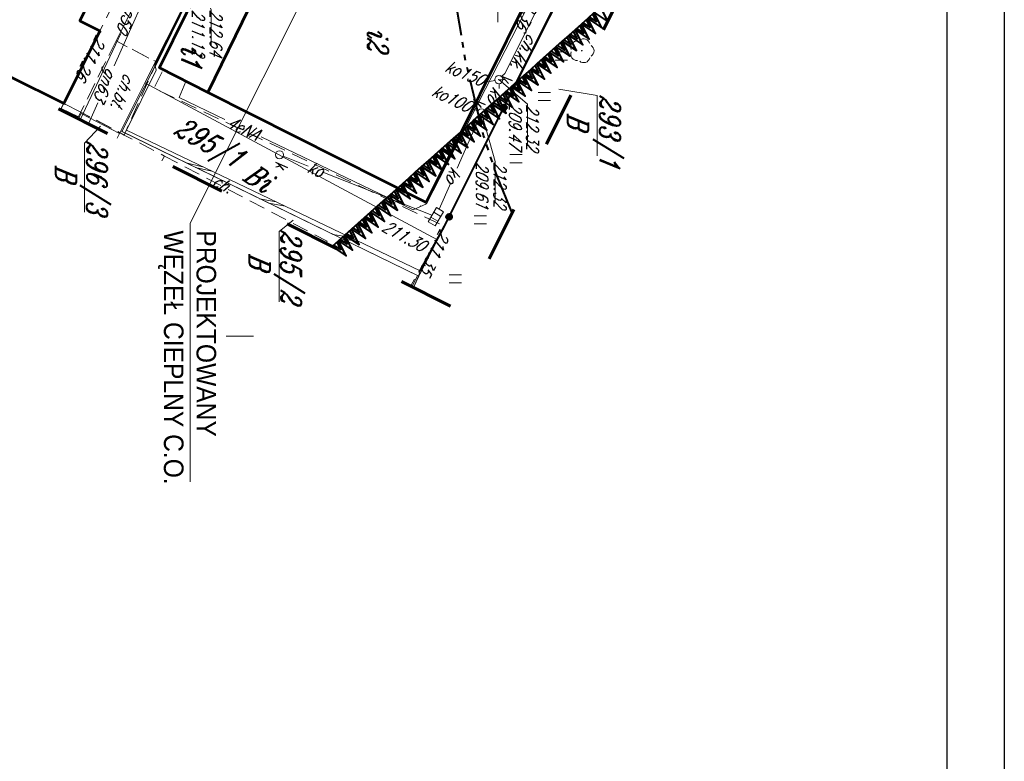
# Model space of a CAD drawing. Header units: millimetres. Extents: x -9598 to -9388, y -264557 to -264347.
# Tile 29 of 44: x -9448 to -9388, y -264483 to -264438. Entities that reach past the tile are written whole.
import ezdxf
from ezdxf.enums import TextEntityAlignment as Align

# ---------------------------------------------------------------- set-up
doc = ezdxf.new("R2010")
doc.units = ezdxf.units.MM
for name, pattern in [('Rakowicka 531_1 wstępna wersja$0$DGN Style 5', [7.845798, 3.362485, -4.483313]), ('Rakowicka 531_1 wstępna wersja$0$KTCR02-500', [1.5, 1, -0.5]), ('Rakowicka 531_1 wstępna wersja$0$PTTU04-500', [1.5, 1, -0.5])]:
    doc.linetypes.add(name, pattern=pattern)
doc.layers.get('0').update_dxf_attribs({"color": 20, "lineweight": 35})
for name, color, linetype, lineweight in [('-- CO_opis', 11, 'Continuous', 0), ('Rakowicka 531_1 wstępna wersja$0$EGBB01', 250, 'Continuous', 0), ('Rakowicka 531_1 wstępna wersja$0$EGBD03', 250, 'Continuous', 0), ('Rakowicka 531_1 wstępna wersja$0$EGBU01', 250, 'Continuous', 0), ('Rakowicka 531_1 wstępna wersja$0$GESSCH', 250, 'Continuous', 13), ('Rakowicka 531_1 wstępna wersja$0$GSSIMO', 250, 'Continuous', 13), ('Rakowicka 531_1 wstępna wersja$0$KTCR02', 250, 'Continuous', 0), ('Rakowicka 531_1 wstępna wersja$0$KTOK05_01', 250, 'Continuous', 0), ('Rakowicka 531_1 wstępna wersja$0$OBOP02_01', 250, 'Continuous', 0), ('Rakowicka 531_1 wstępna wersja$0$OBOP03', 250, 'Continuous', 0), ('Rakowicka 531_1 wstępna wersja$0$PRGG04', 250, 'Continuous', 0), ('Rakowicka 531_1 wstępna wersja$0$PTTU04', 250, 'Continuous', 0), ('Rakowicka 531_1 wstępna wersja$0$SUPE_01', 250, 'Continuous', 0), ('Rakowicka 531_1 wstępna wersja$0$SUPG_01', 250, 'Continuous', 0), ('Rakowicka 531_1 wstępna wersja$0$SUPK_01', 250, 'Continuous', 0), ('Rakowicka 531_1 wstępna wersja$0$SUUS05', 250, 'Continuous', 0), ('Rakowicka 531_1 wstępna wersja$0$SUUS15_05_K', 250, 'Continuous', 0), ('Rakowicka 531_1 wstępna wersja$0$Warstwa 3', 250, 'Continuous', 0), ('Rakowicka 531_1 wstępna wersja$0$Warstwa 5', 250, 'Continuous', 0)]:
    doc.layers.add(name, color=color, linetype=linetype, lineweight=lineweight)
doc.layers.add('-- RAMKA', color=11, linetype='Continuous')
doc.layers.add('Rakowicka 531_1 wstępna wersja$0$GEPPGD', color=7, linetype='Continuous', lineweight=13, true_color=0x008000)
doc.layers.add('Rakowicka 531_1 wstępna wersja$0$GUPKSH', color=7, linetype='Continuous', lineweight=0, true_color=0x803300)
doc.styles.add('INSTADT', font='arial.ttf', dxfattribs={"width": 0.9})
doc.styles.add('Rakowicka 531_1 wstępna wersja$0$Style-ITALIC_1250 I 0.20944', font='ITALIC_1250.shx', dxfattribs={"oblique": 12})

# ---------------------------------------------------------------- blocks, each defined once
blk = doc.blocks.new('Rakowicka 531_1 wstępna wersja$0$GUPKSH1')
at = {"layer": 'Rakowicka 531_1 wstępna wersja$0$GUPKSH', "linetype": 'Continuous', "lineweight": 13}
blk.add_hatch(color=36, dxfattribs=at).paths.add_polyline_path([(0, -0.45), (-0.11647, -0.43467), (-0.225, -0.38971), (-0.3182, -0.3182), (-0.38971, -0.225), (-0.43467, -0.11647), (-0.45, 0), (-0.43467, 0.11647), (-0.38971, 0.225), (-0.3182, 0.3182), (-0.225, 0.38971), (-0.11647, 0.43467), (0, 0.45), (0.11647, 0.43467), (0.225, 0.38971), (0.3182, 0.3182), (0.38971, 0.225), (0.43467, 0.11647), (0.45, 0), (0.43467, -0.11647), (0.38971, -0.225), (0.3182, -0.3182), (0.225, -0.38971), (0.11647, -0.43467)])
blk = doc.blocks.new('Rakowicka 531_1 wstępna wersja$0$OBOP02_01')
at = {"layer": 'Rakowicka 531_1 wstępna wersja$0$OBOP02_01', "linetype": 'Continuous', "lineweight": 13}
h = blk.add_hatch(color=96, dxfattribs=at)
edge = h.paths.add_edge_path()
edge.add_arc((0, 0), 0.05, 0, 360)
at = {"layer": 'Rakowicka 531_1 wstępna wersja$0$OBOP02_01', "color": 96, "linetype": 'Continuous', "lineweight": 13}
for centre, start, end in [((0, 0.375), 30.14713, 149.85287), ((-0.357, 0.116), 102.14713, 221.85287), ((0.357, 0.116), 318.14713, 77.85287), ((-0.22, -0.303), 174.14717, 293.85287), ((0.22, -0.303), 246.14713, 5.85287)]:
    blk.add_arc(centre, 0.375, start, end, dxfattribs=at)
blk = doc.blocks.new('Rakowicka 531_1 wstępna wersja$0$GSSIMO1')
at = {"color": 0, "flags": 128}
for points in [[(-8.125, -2.5), (1.875, 2.5)], [(-1.875, -2.5), (8.125, 2.5)]]:
    blk.add_lwpolyline(points, dxfattribs=at)
blk = doc.blocks.new('Rakowicka 531_1 wstępna wersja$0$RTPW02')
at = {"layer": 'Rakowicka 531_1 wstępna wersja$0$Warstwa 5', "linetype": 'Continuous', "lineweight": 13}
h = blk.add_hatch(color=250, dxfattribs=at)
edge = h.paths.add_edge_path()
edge.add_arc((0, 0), 0.045, 0, 360)
blk = doc.blocks.new('Rakowicka 531_1 wstępna wersja$0$PTTU04_01')
at = {"layer": 'Rakowicka 531_1 wstępna wersja$0$PTTU04', "color": 250, "linetype": 'Continuous', "lineweight": 13}
for p, q in [((-0.25, -0.375), (-0.25, 0.375)), ((0.25, -0.375), (0.25, 0.375))]:
    blk.add_line(p, q, dxfattribs=at)
blk = doc.blocks.new('Rakowicka 531_1 wstępna wersja$0$SUUS15_05_K')
at = {"layer": 'Rakowicka 531_1 wstępna wersja$0$SUUS15_05_K', "color": 36, "linetype": 'Continuous', "lineweight": 13}
blk.add_circle((0, 0), 0.25, dxfattribs=at)
blk = doc.blocks.new('Rakowicka 531_1 wstępna wersja$0$SUUS05')
at = {"layer": 'Rakowicka 531_1 wstępna wersja$0$SUUS05', "color": 250, "linetype": 'Continuous', "lineweight": 13}
for p, q in [((-0.175, -0.25), (-0.175, 0.25)), ((0.175, 0.25), (0.175, -0.25))]:
    blk.add_line(p, q, dxfattribs=at)
at = {"layer": 'Rakowicka 531_1 wstępna wersja$0$SUUS05', "color": 250, "linetype": 'Continuous', "lineweight": 13, "flags": 128}
blk.add_lwpolyline([(-0.5, -0.25), (0.5, -0.25), (0.5, 0.25), (-0.5, 0.25), (-0.5, -0.25)], close=True, dxfattribs=at)
blk = doc.blocks.new('Rakowicka 531_1 wstępna wersja')
at = {"layer": 'Rakowicka 531_1 wstępna wersja$0$KTOK05_01', "linetype": 'Continuous', "lineweight": 40}
h = blk.add_hatch(color=250, dxfattribs=at)
edge = h.paths.add_edge_path()
edge.add_arc((7425335.978, 5549117.859), 0.17, 0, 360)
h = blk.add_hatch(color=250, dxfattribs=at)
edge = h.paths.add_edge_path()
edge.add_arc((7425342.684, 5549114.499), 0.17, 0, 360)
at = {"layer": 'Rakowicka 531_1 wstępna wersja$0$EGBB01', "color": 250, "linetype": 'Continuous', "lineweight": 53, "flags": 128}
for points in [[(7425321.77, 5549106.21), (7425324.28, 5549111.05), (7425322.67, 5549111.9), (7425325.03, 5549116.66), (7425326.59, 5549115.76), (7425328.55, 5549119.68), (7425341.8, 5549113.09), (7425335.07, 5549099.71), (7425329.86, 5549102.25), (7425321.77, 5549106.21)], [(7425328.4, 5549099.27), (7425329.86, 5549102.25), (7425335.07, 5549099.71), (7425333.55, 5549096.75), (7425328.4, 5549099.27)], [(7425318.58, 5549087), (7425323.54, 5549096.95), (7425327.73, 5549094.86), (7425327.12, 5549093.62), (7425330.67, 5549091.86), (7425331.28, 5549093.09), (7425335.74, 5549090.87), (7425330.83, 5549080.98), (7425326.71, 5549082.96), (7425326.44, 5549082.62), (7425325.85, 5549082.91), (7425322.89, 5549084.42), (7425322.21, 5549084.77), (7425322.38, 5549085.11), (7425318.58, 5549087)]]:
    blk.add_lwpolyline(points, close=True, dxfattribs=at)
at = {"layer": 'Rakowicka 531_1 wstępna wersja$0$EGBD03', "color": 96, "linetype": 'Continuous', "lineweight": 13, "flags": 128}
for points in [[(7425347.013, 5549112.327), (7425346.33, 5549112.65), (7425346.21, 5549112.71), (7425344.1, 5549113.78), (7425322.67, 5549124.6), (7425324.18, 5549127.474)], [(7425338.953, 5549123.576), (7425335.255, 5549123.576), (7425334.864, 5549121.238)], [(7425337.866, 5549094.142), (7425337.57, 5549094.29), (7425337.41, 5549094.37), (7425346.33, 5549112.65), (7425347.013, 5549112.327)], [(7425330.541, 5549078.787), (7425329.63, 5549076.9), (7425328.84, 5549075.25), (7425311.48, 5549083.92), (7425305.85, 5549086.73), (7425303.71, 5549087.75), (7425313.32, 5549106.49), (7425334.47, 5549095.85), (7425337.41, 5549094.37), (7425337.57, 5549094.29), (7425336.35, 5549091.95), (7425336.681, 5549091.785)], [(7425347.904, 5549104.083), (7425343.591, 5549104.083), (7425342.886, 5549104.931)], [(7425336.681, 5549091.785), (7425336.35, 5549091.95), (7425337.57, 5549094.29), (7425337.866, 5549094.142)], [(7425342.396, 5549092.139), (7425338.176, 5549092.139), (7425337.125, 5549093.123)]]:
    blk.add_lwpolyline(points, dxfattribs=at)
for points in [[(7425322.67, 5549124.6), (7425344.1, 5549113.78), (7425334.47, 5549095.85), (7425313.32, 5549106.49), (7425322.67, 5549124.6)], [(7425334.47, 5549095.85), (7425344.1, 5549113.78), (7425346.21, 5549112.71), (7425346.33, 5549112.65), (7425337.41, 5549094.37), (7425334.47, 5549095.85)]]:
    blk.add_lwpolyline(points, close=True, dxfattribs=at)
at = {"layer": 'Rakowicka 531_1 wstępna wersja$0$GEPPGD', "color": 250, "linetype": 'Rakowicka 531_1 wstępna wersja$0$DGN Style 5', "lineweight": 70, "flags": 128}
blk.add_lwpolyline([(7425284.958, 5549147.04), (7425252.6, 5549083.92), (7425409.418, 5549006.623), (7425423.137, 5549033.307), (7425330.222, 5549078.944), (7425348.524, 5549115.33), (7425284.958, 5549147.04)], close=True, dxfattribs=at)
at = {"layer": 'Rakowicka 531_1 wstępna wersja$0$GESSCH', "color": 250, "linetype": 'Continuous', "lineweight": 13, "flags": 128}
for points in [[(7425336.123, 5549090.675), (7425335.74, 5549090.87), (7425336.26, 5549091.92), (7425336.652, 5549091.727)], [(7425336.555, 5549091.775), (7425336.036, 5549090.719)]]:
    blk.add_lwpolyline(points, dxfattribs=at)
at = {"layer": 'Rakowicka 531_1 wstępna wersja$0$GSSIMO', "color": 250, "linetype": 'Continuous', "lineweight": 13, "flags": 128}
blk.add_lwpolyline([(7425347.013, 5549112.326), (7425346.32, 5549112.63), (7425345.99, 5549112.73), (7425337.38, 5549094.72), (7425333.69, 5549096.54), (7425333.42, 5549096.48), (7425337.45, 5549094.44), (7425346.29, 5549112.56), (7425346.967, 5549112.236)], dxfattribs=at)
at = {"layer": 'Rakowicka 531_1 wstępna wersja$0$KTCR02', "color": 250, "linetype": 'Rakowicka 531_1 wstępna wersja$0$KTCR02-500', "lineweight": 13, "flags": 128}
for points in [[(7425321.685, 5549122.799), (7425322.69, 5549124.64), (7425329.45, 5549121.13), (7425343.26, 5549114.21), (7425334.796, 5549096.401), (7425333.663, 5549096.973), (7425335.07, 5549099.71), (7425341.8, 5549113.09), (7425328.55, 5549119.68), (7425328.47, 5549119.52), (7425328.449, 5549119.53)], [(7425344.309, 5549106.951), (7425344.172, 5549107.019), (7425338.961, 5549097.05), (7425339.253, 5549096.898)], [(7425336.652, 5549091.727), (7425336.26, 5549091.92), (7425337.67, 5549094.58), (7425338.96, 5549097.05), (7425339.253, 5549096.898)]]:
    blk.add_lwpolyline(points, dxfattribs=at)
for points in [[(7425331.89, 5549094.08), (7425328.38, 5549095.88), (7425328.16, 5549095.55), (7425323.96, 5549097.56), (7425323.54, 5549096.95), (7425327.73, 5549094.86), (7425331.28, 5549093.09), (7425335.74, 5549090.87), (7425336.26, 5549091.92), (7425331.89, 5549094.08)], [(7425331.89, 5549094.08), (7425336.26, 5549091.92), (7425337.67, 5549094.58), (7425333.42, 5549096.48), (7425333.206, 5549096.585), (7425332.51, 5549095.26), (7425331.89, 5549094.08)]]:
    blk.add_lwpolyline(points, close=True, dxfattribs=at)
at = {"layer": 'Rakowicka 531_1 wstępna wersja$0$KTOK05_01', "color": 250, "linetype": 'Continuous', "lineweight": 40, "flags": 128}
for points in [[(7425345.99, 5549112.73), (7425343.26, 5549114.21), (7425329.45, 5549121.13), (7425322.69, 5549124.64), (7425324.191, 5549127.469)], [(7425333.42, 5549096.48), (7425328.27, 5549099), (7425320.288, 5549103.052), (7425313.28, 5549106.61)]]:
    blk.add_lwpolyline(points, dxfattribs=at)
at = {"layer": 'Rakowicka 531_1 wstępna wersja$0$KTOK05_01', "color": 250, "linetype": 'Continuous', "lineweight": 40}
for centre, radius in [((7425335.978, 5549117.859), 0.175), ((7425335.978, 5549117.859), 0.17), ((7425342.684, 5549114.499), 0.175), ((7425342.684, 5549114.499), 0.17)]:
    blk.add_circle(centre, radius, dxfattribs=at)
at = {"layer": 'Rakowicka 531_1 wstępna wersja$0$OBOP03', "color": 8, "linetype": 'Continuous', "lineweight": 40, "flags": 128}
for points in [[(7425330.166, 5549123.4), (7425330.738, 5549124.262), (7425329.817, 5549123.792), (7425330.166, 5549123.4)], [(7425330.516, 5549123.008), (7425331.088, 5549123.87), (7425330.166, 5549123.4), (7425330.516, 5549123.008)], [(7425330.434, 5549123.1), (7425330.714, 5549123.537), (7425330.248, 5549123.309)], [(7425330.866, 5549122.616), (7425331.437, 5549123.478), (7425330.516, 5549123.008), (7425330.866, 5549122.616)], [(7425330.784, 5549122.708), (7425331.064, 5549123.145), (7425330.598, 5549122.917)], [(7425331.215, 5549122.224), (7425331.787, 5549123.086), (7425330.866, 5549122.616), (7425331.215, 5549122.224)], [(7425331.134, 5549122.316), (7425331.414, 5549122.753), (7425330.947, 5549122.525)], [(7425331.565, 5549121.832), (7425332.136, 5549122.694), (7425331.215, 5549122.224), (7425331.565, 5549121.832)], [(7425331.483, 5549121.924), (7425331.763, 5549122.361), (7425331.297, 5549122.133)], [(7425331.914, 5549121.441), (7425332.486, 5549122.302), (7425331.565, 5549121.832), (7425331.914, 5549121.441)], [(7425331.833, 5549121.532), (7425332.113, 5549121.969), (7425331.646, 5549121.741)], [(7425332.264, 5549121.049), (7425332.835, 5549121.91), (7425331.914, 5549121.44), (7425332.264, 5549121.049)], [(7425332.182, 5549121.14), (7425332.462, 5549121.577), (7425331.996, 5549121.349)], [(7425332.614, 5549120.657), (7425333.185, 5549121.518), (7425332.264, 5549121.049), (7425332.614, 5549120.657)], [(7425332.532, 5549120.748), (7425332.812, 5549121.185), (7425332.346, 5549120.957)], [(7425332.963, 5549120.265), (7425333.535, 5549121.126), (7425332.614, 5549120.657), (7425332.963, 5549120.265)], [(7425332.882, 5549120.356), (7425333.161, 5549120.794), (7425332.695, 5549120.565)], [(7425333.313, 5549119.873), (7425333.884, 5549120.734), (7425332.963, 5549120.265), (7425333.313, 5549119.873)], [(7425333.231, 5549119.964), (7425333.511, 5549120.402), (7425333.045, 5549120.173)], [(7425333.662, 5549119.481), (7425334.234, 5549120.342), (7425333.313, 5549119.873), (7425333.662, 5549119.481)], [(7425333.581, 5549119.572), (7425333.861, 5549120.01), (7425333.394, 5549119.781)], [(7425334.012, 5549119.089), (7425334.583, 5549119.951), (7425333.662, 5549119.481), (7425334.012, 5549119.089)], [(7425333.93, 5549119.18), (7425334.21, 5549119.618), (7425333.744, 5549119.389)], [(7425334.361, 5549118.697), (7425334.933, 5549119.559), (7425334.012, 5549119.089), (7425334.361, 5549118.697)], [(7425334.28, 5549118.788), (7425334.56, 5549119.226), (7425334.093, 5549118.997)], [(7425334.711, 5549118.305), (7425335.282, 5549119.167), (7425334.361, 5549118.697), (7425334.711, 5549118.305)], [(7425334.629, 5549118.397), (7425334.909, 5549118.834), (7425334.443, 5549118.606)], [(7425335.061, 5549117.913), (7425335.632, 5549118.775), (7425334.711, 5549118.305), (7425335.061, 5549117.913)], [(7425334.979, 5549118.005), (7425335.259, 5549118.442), (7425334.793, 5549118.214)], [(7425335.41, 5549117.521), (7425335.982, 5549118.383), (7425335.061, 5549117.913), (7425335.41, 5549117.521)], [(7425335.329, 5549117.613), (7425335.609, 5549118.05), (7425335.142, 5549117.822)], [(7425335.76, 5549117.129), (7425336.331, 5549117.991), (7425335.41, 5549117.521), (7425335.76, 5549117.129)], [(7425335.678, 5549117.221), (7425335.958, 5549117.658), (7425335.492, 5549117.43)], [(7425336.109, 5549116.737), (7425336.681, 5549117.599), (7425335.76, 5549117.129), (7425336.109, 5549116.737)], [(7425336.028, 5549116.829), (7425336.308, 5549117.266), (7425335.841, 5549117.038)], [(7425336.459, 5549116.345), (7425337.03, 5549117.207), (7425336.109, 5549116.737), (7425336.459, 5549116.345)], [(7425336.377, 5549116.437), (7425336.657, 5549116.874), (7425336.191, 5549116.646)], [(7425336.808, 5549115.954), (7425337.38, 5549116.815), (7425336.459, 5549116.345), (7425336.808, 5549115.954)], [(7425336.727, 5549116.045), (7425337.007, 5549116.482), (7425336.54, 5549116.254)], [(7425337.158, 5549115.562), (7425337.73, 5549116.423), (7425336.809, 5549115.954), (7425337.158, 5549115.562)], [(7425337.076, 5549115.653), (7425337.356, 5549116.09), (7425336.89, 5549115.862)], [(7425337.508, 5549115.17), (7425338.079, 5549116.031), (7425337.158, 5549115.562), (7425337.508, 5549115.17)], [(7425337.426, 5549115.261), (7425337.706, 5549115.698), (7425337.24, 5549115.47)], [(7425337.857, 5549114.778), (7425338.429, 5549115.639), (7425337.508, 5549115.17), (7425337.857, 5549114.778)], [(7425337.776, 5549114.869), (7425338.056, 5549115.307), (7425337.589, 5549115.078)], [(7425338.207, 5549114.386), (7425338.778, 5549115.247), (7425337.857, 5549114.778), (7425338.207, 5549114.386)], [(7425338.125, 5549114.477), (7425338.405, 5549114.915), (7425337.939, 5549114.686)], [(7425338.556, 5549113.994), (7425339.128, 5549114.856), (7425338.207, 5549114.386), (7425338.556, 5549113.994)], [(7425338.475, 5549114.085), (7425338.755, 5549114.523), (7425338.288, 5549114.294)], [(7425338.906, 5549113.602), (7425339.477, 5549114.464), (7425338.556, 5549113.994), (7425338.906, 5549113.602)], [(7425338.824, 5549113.693), (7425339.104, 5549114.131), (7425338.638, 5549113.902)], [(7425339.256, 5549113.21), (7425339.827, 5549114.072), (7425338.906, 5549113.602), (7425339.256, 5549113.21)], [(7425339.174, 5549113.302), (7425339.454, 5549113.739), (7425338.988, 5549113.511)], [(7425339.605, 5549112.818), (7425340.177, 5549113.68), (7425339.256, 5549113.21), (7425339.605, 5549112.818)], [(7425339.524, 5549112.91), (7425339.803, 5549113.347), (7425339.337, 5549113.119)], [(7425339.955, 5549112.426), (7425340.526, 5549113.288), (7425339.605, 5549112.818), (7425339.955, 5549112.426)], [(7425339.873, 5549112.518), (7425340.153, 5549112.955), (7425339.687, 5549112.727)], [(7425340.304, 5549112.034), (7425340.876, 5549112.896), (7425339.955, 5549112.426), (7425340.304, 5549112.034)], [(7425340.223, 5549112.126), (7425340.503, 5549112.563), (7425340.036, 5549112.335)], [(7425340.654, 5549111.642), (7425341.225, 5549112.504), (7425340.304, 5549112.034), (7425340.654, 5549111.642)], [(7425340.572, 5549111.734), (7425340.852, 5549112.171), (7425340.386, 5549111.943)], [(7425341.003, 5549111.25), (7425341.575, 5549112.112), (7425340.654, 5549111.642), (7425341.003, 5549111.25)], [(7425340.922, 5549111.342), (7425341.202, 5549111.779), (7425340.735, 5549111.551)], [(7425341.353, 5549110.859), (7425341.925, 5549111.72), (7425341.003, 5549111.25), (7425341.353, 5549110.859)], [(7425341.271, 5549110.95), (7425341.551, 5549111.387), (7425341.085, 5549111.159)], [(7425341.703, 5549110.467), (7425342.274, 5549111.328), (7425341.353, 5549110.859), (7425341.703, 5549110.467)], [(7425341.621, 5549110.558), (7425341.901, 5549110.995), (7425341.435, 5549110.767)], [(7425342.052, 5549110.075), (7425342.624, 5549110.936), (7425341.703, 5549110.467), (7425342.052, 5549110.075)], [(7425341.971, 5549110.166), (7425342.251, 5549110.603), (7425341.784, 5549110.375)], [(7425342.402, 5549109.683), (7425342.973, 5549110.544), (7425342.052, 5549110.075), (7425342.402, 5549109.683)], [(7425342.32, 5549109.774), (7425342.6, 5549110.212), (7425342.134, 5549109.983)], [(7425342.751, 5549109.291), (7425343.323, 5549110.152), (7425342.402, 5549109.683), (7425342.751, 5549109.291)], [(7425342.67, 5549109.382), (7425342.95, 5549109.82), (7425342.483, 5549109.591)], [(7425343.101, 5549108.899), (7425343.672, 5549109.761), (7425342.751, 5549109.291), (7425343.101, 5549108.899)], [(7425343.019, 5549108.99), (7425343.299, 5549109.428), (7425342.833, 5549109.199)], [(7425343.45, 5549108.507), (7425344.022, 5549109.369), (7425343.101, 5549108.899), (7425343.45, 5549108.507)], [(7425343.369, 5549108.598), (7425343.649, 5549109.036), (7425343.183, 5549108.807)], [(7425343.8, 5549108.115), (7425344.372, 5549108.977), (7425343.451, 5549108.507), (7425343.8, 5549108.115)], [(7425343.719, 5549108.207), (7425343.998, 5549108.644), (7425343.532, 5549108.416)], [(7425344.15, 5549107.723), (7425344.721, 5549108.585), (7425343.8, 5549108.115), (7425344.15, 5549107.723)], [(7425344.068, 5549107.815), (7425344.348, 5549108.252), (7425343.882, 5549108.024)], [(7425344.499, 5549107.331), (7425345.071, 5549108.193), (7425344.15, 5549107.723), (7425344.499, 5549107.331)], [(7425344.418, 5549107.423), (7425344.698, 5549107.86), (7425344.231, 5549107.632)]]:
    blk.add_lwpolyline(points, dxfattribs=at)
at = {"layer": 'Rakowicka 531_1 wstępna wersja$0$PRGG04', "color": 8, "linetype": 'Continuous', "lineweight": 40}
for p, q in [((7425338.591, 5549116.91), (7425338.258, 5549116.8)), ((7425339.331, 5549117.156), (7425338.999, 5549117.046)), ((7425337.096, 5549116.469), (7425334.277, 5549115.787)), ((7425333.859, 5549115.685), (7425333.519, 5549115.603)), ((7425332.33, 5549115.383), (7425331.985, 5549115.325)), ((7425333.099, 5549115.511), (7425332.754, 5549115.453))]:
    blk.add_line(p, q, dxfattribs=at)
at = {"layer": 'Rakowicka 531_1 wstępna wersja$0$PRGG04', "color": 8, "linetype": 'Continuous', "lineweight": 40, "flags": 128}
for points in [[(7425342.43, 5549118.37), (7425340.188, 5549117.441), (7425339.739, 5549117.291)], [(7425337.85, 5549116.664), (7425337.702, 5549116.615), (7425337.514, 5549116.57)], [(7425331.56, 5549115.254), (7425330.126, 5549115.015), (7425328.686, 5549114.885)]]:
    blk.add_lwpolyline(points, dxfattribs=at)
at = {"layer": 'Rakowicka 531_1 wstępna wersja$0$PTTU04', "color": 250, "linetype": 'Rakowicka 531_1 wstępna wersja$0$PTTU04-500', "lineweight": 13, "flags": 128}
for points in [[(7425324.191, 5549127.469), (7425322.69, 5549124.64), (7425329.45, 5549121.13), (7425343.26, 5549114.21), (7425346.87, 5549112.18), (7425346.927, 5549112.156)], [(7425330.576, 5549078.77), (7425329.65, 5549076.87), (7425324.27, 5549079.6), (7425325.95, 5549082.861), (7425326.44, 5549082.62), (7425326.71, 5549082.96), (7425330.83, 5549080.98), (7425335.74, 5549090.87), (7425336.123, 5549090.675)]]:
    blk.add_lwpolyline(points, dxfattribs=at)
blk.add_lwpolyline([(7425320.288, 5549103.052), (7425328.27, 5549099), (7425333.206, 5549096.585), (7425332.51, 5549095.26), (7425331.89, 5549094.08), (7425328.38, 5549095.88), (7425328.16, 5549095.55), (7425323.96, 5549097.56), (7425323.54, 5549096.95), (7425318.58, 5549087), (7425322.38, 5549085.11), (7425322.21, 5549084.77), (7425322.89, 5549084.42), (7425323.32, 5549084.2), (7425323.16, 5549083.95), (7425318.39, 5549086.27), (7425315.22, 5549089.94), (7425315.46, 5549090.4), (7425316.52, 5549089.86), (7425317.92, 5549092.57), (7425316.871, 5549093.102), (7425317.67, 5549094.64), (7425313.518, 5549096.856), (7425314.891, 5549099.561), (7425317.784, 5549098.119), (7425320.288, 5549103.052)], close=True, dxfattribs=at)
at = {"layer": 'Rakowicka 531_1 wstępna wersja$0$SUPE_01', "color": 1, "linetype": 'Continuous', "lineweight": 13, "flags": 128}
for points in [[(7425337.777, 5549102.984), (7425342.25, 5549112.3), (7425341.88, 5549113.11), (7425328.57, 5549119.94), (7425321.68, 5549122.77), (7425321.08, 5549123.88)], [(7425334.382, 5549098.369), (7425335.36, 5549097.95), (7425336.708, 5549100.758)]]:
    blk.add_lwpolyline(points, dxfattribs=at)
at = {"layer": 'Rakowicka 531_1 wstępna wersja$0$SUPG_01', "color": 52, "linetype": 'Continuous', "lineweight": 13, "flags": 128}
for points in [[(7425324.303, 5549097.97), (7425325.97, 5549097.23), (7425327.23, 5549096.72), (7425333.43, 5549093.966)], [(7425331.448, 5549094.37), (7425336.734, 5549091.89)], [(7425335.698, 5549092.959), (7425336.984, 5549092.388)]]:
    blk.add_lwpolyline(points, dxfattribs=at)
at = {"layer": 'Rakowicka 531_1 wstępna wersja$0$SUPK_01', "color": 36, "linetype": 'Continuous', "lineweight": 13, "flags": 128}
for points in [[(7425328.506, 5549120.618), (7425333.89, 5549117.91), (7425334.089, 5549117.722)], [(7425334.52, 5549117.564), (7425334.8, 5549117.58), (7425334.819, 5549117.57)], [(7425334.32, 5549117.305), (7425334.431, 5549116.755)], [(7425335.685, 5549117.106), (7425336.09, 5549116.89), (7425336.19, 5549116.709)], [(7425336.202, 5549116.265), (7425336.05, 5549115.95)], [(7425336.539, 5549116.389), (7425339.692, 5549114.998)], [(7425340.591, 5549114.601), (7425342.219, 5549113.883)], [(7425342.587, 5549113.445), (7425339.937, 5549106.765)], [(7425339.575, 5549105.851), (7425338.972, 5549104.332)]]:
    blk.add_lwpolyline(points, dxfattribs=at)
at = {"layer": 'Rakowicka 531_1 wstępna wersja$0$SUUS15_05_K', "color": 36, "linetype": 'Continuous', "lineweight": 13, "flags": 128}
for points in [[(7425324.77, 5549122.02), (7425328.076, 5549117.48), (7425330.743, 5549117.48)], [(7425334.27, 5549117.55), (7425335.785, 5549119.315), (7425338.322, 5549119.315)], [(7425336.31, 5549116.49), (7425339.296, 5549117.325), (7425341.854, 5549117.325)], [(7425328.68, 5549099.37), (7425329.989, 5549099.918), (7425332.175, 5549099.918)]]:
    blk.add_lwpolyline(points, dxfattribs=at)
at = {"layer": 'Rakowicka 531_1 wstępna wersja$0$Warstwa 3', "color": 250, "linetype": 'Continuous', "lineweight": 13}
for p, q in [((7425350, 5549102.5), (7425350, 5549097.5)), ((7425347.5, 5549100), (7425352.5, 5549100))]:
    blk.add_line(p, q, dxfattribs=at)
at = {"layer": 'Rakowicka 531_1 wstępna wersja$0$GSSIMO', "color": 250, "linetype": 'Continuous', "lineweight": 13, "xscale": 0.1}
for p, yscale, zscale, rotation in [((7425343.979, 5549108.17), 0.06092551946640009, 0.07805480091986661, 244.4490411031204), ((7425341.805, 5549103.668), 0.05298621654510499, 0.07279163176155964, 244.4490411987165), ((7425339.63, 5549099.165), 0.0450469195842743, 0.06711700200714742, 244.449041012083)]:
    blk.add_blockref('Rakowicka 531_1 wstępna wersja$0$GSSIMO1', p, dxfattribs=dict(at, yscale=yscale, zscale=zscale, rotation=rotation))
at = {"layer": 'Rakowicka 531_1 wstępna wersja$0$OBOP02_01', "color": 96, "linetype": 'Continuous', "lineweight": 13}
blk.add_blockref('Rakowicka 531_1 wstępna wersja$0$OBOP02_01', (7425332.5, 5549122.64), dxfattribs=at)
at = {"layer": 'Rakowicka 531_1 wstępna wersja$0$PTTU04', "color": 250, "linetype": 'Continuous', "lineweight": 13}
for p in [(7425332.82, 5549121.38), (7425335.308, 5549120.346), (7425339.121, 5549118.599), (7425342.869, 5549116.421), (7425346.492, 5549114.881)]:
    blk.add_blockref('Rakowicka 531_1 wstępna wersja$0$PTTU04_01', p, dxfattribs=at)
at = {"layer": 'Rakowicka 531_1 wstępna wersja$0$SUUS05', "color": 250, "linetype": 'Continuous', "lineweight": 13, "rotation": 329.3308660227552}
blk.add_blockref('Rakowicka 531_1 wstępna wersja$0$SUUS05', (7425342.68, 5549113.68), dxfattribs=at)
at = {"layer": 'Rakowicka 531_1 wstępna wersja$0$SUUS15_05_K', "color": 36, "linetype": 'Continuous', "lineweight": 13}
for p in [(7425334.27, 5549117.55), (7425336.31, 5549116.49), (7425338.88, 5549104.1)]:
    blk.add_blockref('Rakowicka 531_1 wstępna wersja$0$SUUS15_05_K', p, dxfattribs=at)
at = {"layer": 'Rakowicka 531_1 wstępna wersja$0$SUUS15_05_K', "color": 36, "linetype": 'Continuous', "lineweight": 13, "xscale": 0.1, "yscale": 0.1, "zscale": 0.1}
for p in [(7425334.27, 5549117.55), (7425336.31, 5549116.49)]:
    blk.add_blockref('Rakowicka 531_1 wstępna wersja$0$GUPKSH1', p, dxfattribs=at)
at = {"layer": 'Rakowicka 531_1 wstępna wersja$0$Warstwa 5', "color": 250, "linetype": 'Continuous', "lineweight": 13}
for p in [(7425343.36, 5549114.17), (7425342.03, 5549112.75), (7425331.35, 5549093.13)]:
    blk.add_blockref('Rakowicka 531_1 wstępna wersja$0$RTPW02', p, dxfattribs=at)
at = {"layer": 'Rakowicka 531_1 wstępna wersja$0$EGBB01', "color": 250, "linetype": 'Continuous', "lineweight": 30, "style": 'Rakowicka 531_1 wstępna wersja$0$Style-ITALIC_1250 I 0.20944', "oblique": 12, "width": 0.8}
for s, p in [('i2', (7425331.16, 5549109.507)), ('i1', (7425332.166, 5549098.103))]:
    blk.add_text(s, height=1.25, rotation=359.99979, dxfattribs=at).set_placement(p)
at = {"layer": 'Rakowicka 531_1 wstępna wersja$0$EGBD03', "color": 96, "linetype": 'Continuous', "lineweight": 30, "char_height": 1.25, "line_spacing_factor": 0.6, "style": 'Rakowicka 531_1 wstępna wersja$0$Style-ITALIC_1250 I 0.20944'}
for s, insert, attachment_point, rotation in [('\\H1x;\\W0.8;293/1', (7425335.242, 5549123.327), 7, 359.99979), ('\\H1x;\\W0.8;295/1', (7425339.062, 5549099.345), 8, 60.77107)]:
    blk.add_mtext(s, dxfattribs=dict(at, insert=insert, attachment_point=attachment_point, rotation=rotation))
at = {"layer": 'Rakowicka 531_1 wstępna wersja$0$EGBD03', "color": 96, "linetype": 'Continuous', "lineweight": 30, "char_height": 1.25, "attachment_point": 8, "line_spacing_factor": 0.6, "style": 'Rakowicka 531_1 wstępna wersja$0$Style-ITALIC_1250 I 0.20944'}
for s, insert in [('\\H1x;\\W0.8;295/2', (7425345.785, 5549103.767)), ('\\H1x;\\W0.8;296/3', (7425340.339, 5549091.877))]:
    blk.add_mtext(s, dxfattribs=dict(at, insert=insert))
at = {"layer": 'Rakowicka 531_1 wstępna wersja$0$EGBU01', "color": 96, "linetype": 'Continuous', "lineweight": 30, "char_height": 1.25, "attachment_point": 7, "line_spacing_factor": 0.6, "style": 'Rakowicka 531_1 wstępna wersja$0$Style-ITALIC_1250 I 0.20944'}
for s, insert, rotation in [('\\H1x;\\W0.8;B', (7425336.379, 5549121.776), 359.99979), ('\\H1x;\\W0.8;Bi', (7425340.4, 5549101.824), 57.60642), ('\\H1x;\\W0.8;B', (7425344.967, 5549102.263), 359.99979)]:
    blk.add_mtext(s, dxfattribs=dict(at, insert=insert, rotation=rotation))
at = {"layer": 'Rakowicka 531_1 wstępna wersja$0$EGBU01', "color": 96, "linetype": 'Continuous', "lineweight": 30, "insert": (7425340.078, 5549090.38), "char_height": 1.25, "attachment_point": 8, "line_spacing_factor": 0.6, "style": 'Rakowicka 531_1 wstępna wersja$0$Style-ITALIC_1250 I 0.20944'}
blk.add_mtext('\\H1x;\\W0.8;B', dxfattribs=at)
at = {"layer": 'Rakowicka 531_1 wstępna wersja$0$KTCR02', "color": 250, "linetype": 'Continuous', "lineweight": 13, "style": 'Rakowicka 531_1 wstępna wersja$0$Style-ITALIC_1250 I 0.20944', "oblique": 12, "width": 0.8}
for s, rotation, p in [('ch.kk.', 330.46154, (7425332.414, 5549118.783)), ('ch.', 62.4027, (7425341.002, 5549100.446)), ('ch.bt.', 336.77559, (7425334.87, 5549094.165))]:
    blk.add_text(s, height=0.75, rotation=rotation, dxfattribs=at).set_placement(p, align=Align.CENTER)
at = {"layer": 'Rakowicka 531_1 wstępna wersja$0$SUPE_01', "color": 1, "linetype": 'Continuous', "lineweight": 13, "style": 'Rakowicka 531_1 wstępna wersja$0$Style-ITALIC_1250 I 0.20944', "oblique": 12, "width": 0.8}
blk.add_text('4eNA', height=0.75, rotation=64.3525, dxfattribs=at).set_placement((7425337.243, 5549101.871), align=Align.MIDDLE_CENTER)
at = {"layer": 'Rakowicka 531_1 wstępna wersja$0$SUPG_01', "color": 250, "linetype": 'Continuous', "lineweight": 13, "style": 'Rakowicka 531_1 wstępna wersja$0$Style-ITALIC_1250 I 0.20944', "oblique": 12, "width": 0.8}
for s, rotation, p in [('g50', 334.86506, (7425330.601, 5549094.767)), ('gn63', 336.0508, (7425334.564, 5549093.462))]:
    blk.add_text(s, height=0.75, rotation=rotation, dxfattribs=at).set_placement(p, align=Align.MIDDLE_CENTER)
at = {"layer": 'Rakowicka 531_1 wstępna wersja$0$SUPK_01', "color": 36, "linetype": 'Continuous', "lineweight": 13, "style": 'Rakowicka 531_1 wstępna wersja$0$Style-ITALIC_1250 I 0.20944', "oblique": 12, "width": 0.8}
for s, rotation, p in [('ko', 331.8584, (7425335.252, 5549117.338)), ('ko150', 67.51494, (7425333.867, 5549115.46)), ('ko100', 64.28984, (7425335.411, 5549114.653)), ('ko', 336.19627, (7425340.142, 5549114.8)), ('ko', 68.36377, (7425339.756, 5549106.308))]:
    blk.add_text(s, height=0.75, rotation=rotation, dxfattribs=at).set_placement(p, align=Align.MIDDLE_CENTER)
at = {"layer": 'Rakowicka 531_1 wstępna wersja$0$SUUS15_05_K', "color": 36, "linetype": 'Continuous', "lineweight": 13, "char_height": 0.75, "attachment_point": 7, "rotation": 359.99979, "line_spacing_factor": 0.6, "style": 'Rakowicka 531_1 wstępna wersja$0$Style-ITALIC_1250 I 0.20944'}
for s, insert in [('\\H1x;\\W0.8;212.32', (7425335.785, 5549119.238)), ('\\H1x;\\W0.8;209.47', (7425335.671, 5549118.19)), ('\\H1x;\\W0.8;k', (7425333.928, 5549117.64)), ('\\H1x;\\W0.8;212.32', (7425339.296, 5549117.247)), ('\\H1x;\\W0.8;209.61', (7425339.296, 5549116.152)), ('\\H1x;\\W0.8;k', (7425335.4, 5549115.988)), ('\\H1x;\\W0.8;k', (7425339.255, 5549103.87)), ('\\H1x;\\W0.8;212.64', (7425329.979, 5549099.84)), ('\\H1x;\\W0.8;211.12', (7425329.979, 5549098.745))]:
    blk.add_mtext(s, dxfattribs=dict(at, insert=insert))
at = {"layer": 'Rakowicka 531_1 wstępna wersja$0$Warstwa 5', "color": 250, "linetype": 'Continuous', "lineweight": 13, "char_height": 0.75, "attachment_point": 7, "line_spacing_factor": 0.6, "style": 'Rakowicka 531_1 wstępna wersja$0$Style-ITALIC_1250 I 0.20944'}
for s, insert, rotation in [('\\H1x;\\W0.8;212.36', (7425328.409, 5549119.852), 333.2108), ('\\H1x;\\W0.8;211.35', (7425343.4, 5549113.965), 334.12488), ('\\H1x;\\W0.8;211.30', (7425343.506, 5549110.301), 61.76025), ('\\H1x;\\W0.8;211.26', (7425331.484, 5549092.899), 332.32771)]:
    blk.add_mtext(s, dxfattribs=dict(at, insert=insert, rotation=rotation))
blk = doc.blocks.new('*U114')
at = {"layer": '-- RAMKA', "color": 50}
blk.add_lwpolyline([(0, 4200), (4200, 4200), (4200, 0), (0, 0)], close=True, dxfattribs=at)
at = {"layer": '-- RAMKA', "color": 11}
blk.add_lwpolyline([(300, 69.4), (4130, 69.4), (4130, 4130), (300, 4130)], close=True, dxfattribs=at)

msp = doc.modelspace()

# ---------------------------------------------------------------- block references
at = {"layer": '-- RAMKA', "rotation": 270}
msp.add_blockref('Rakowicka 531_1 wstępna wersja', (-5558536.267, 7160892.827), dxfattribs=at)

# ---------------------------------------------------------------- next in the draw order: texts
at = {"layer": '-- CO_opis', "insert": (-9436.051, -264450.692), "char_height": 1.2, "attachment_point": 1, "rotation": 270, "style": 'INSTADT', "bg_fill": 3, "box_fill_scale": 1.5, "bg_fill_color": 256, "bg_fill_transparency": 0}
msp.add_mtext_dynamic_manual_height_columns('PROJEKTOWANY\\PWĘZEŁ CIEPLNY C.O.', width=15.41625, gutter_width=1, heights=[0], dxfattribs=at)

# ---------------------------------------------------------------- next in the draw order: linework, layer by layer
at = {"layer": '-- CO_opis', "lineweight": 0}
msp.add_lwpolyline([(-9437.642, -264466.108), (-9437.642, -264450.239), (-9428.72, -264432.445)], dxfattribs=at)

# ---------------------------------------------------------------- next in the draw order: block references
at = {"layer": '-- RAMKA', "xscale": 0.05, "yscale": 0.05, "zscale": 0.05, "rotation": 270}
msp.add_blockref('*U114', (-9597.727, -264346.936), dxfattribs=at)

doc.saveas('drawing.dxf')
